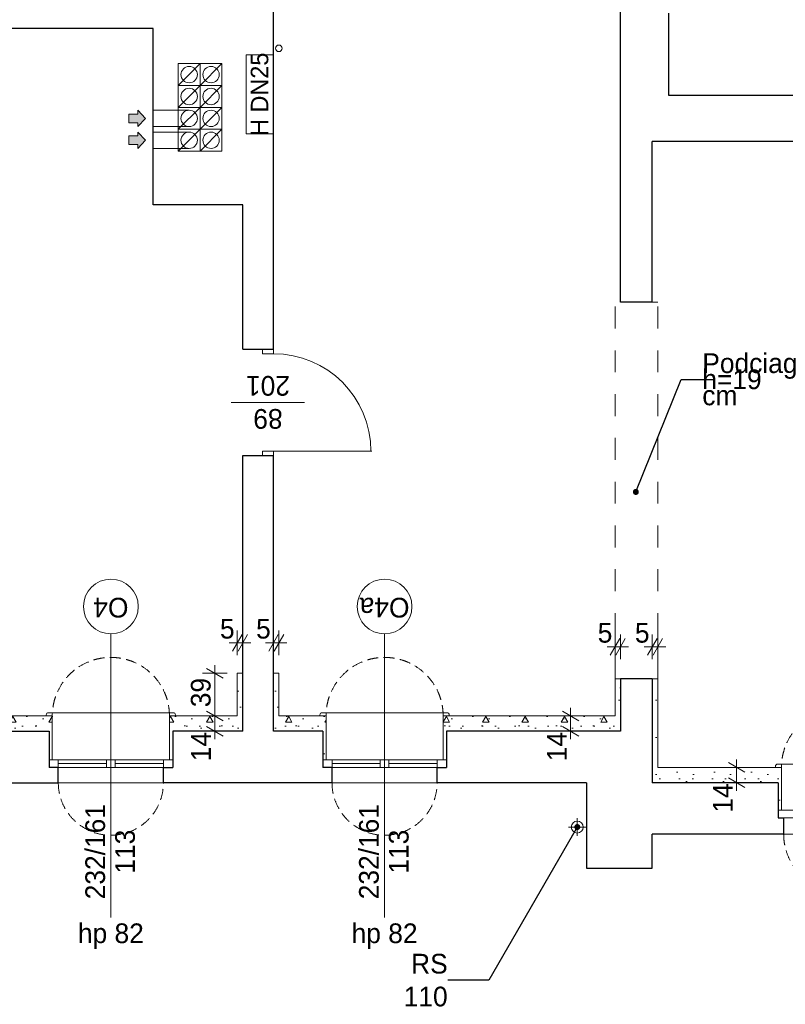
# Model space of a CAD drawing. Extents: x -145259 to -66341, y -2316 to 227384.
# Tile 70 of 141: x -120326 to -113334, y 125559 to 134555. Entities that reach past the tile are written whole.
import ezdxf

# ---------------------------------------------------------------- set-up
doc = ezdxf.new("R2010")
doc.units = 0
doc.header["$MEASUREMENT"] = 0
doc.linetypes.add('Krawędzie ukryte', pattern=[150, 100, -50])
doc.linetypes.add('Przerywana', pattern=[400, 200, -200])
doc.layers.add('Arch ocieplenie', color=7, linetype='Continuous')
doc.layers.add('Arch wymiary', color=7, linetype='Continuous')
for name, color, linetype, lineweight in [('Arch ocieplenie_Nr_Pióra__21', 7, 'Continuous', 13), ('Arch opisy okien_Nr_Pióra__21', 7, 'Continuous', 13), ('Arch wymiary_Nr_Pióra__21', 7, 'Continuous', 13), ('Arch wymiary_Nr_Pióra__5', 7, 'Continuous', 13), ('Inwent kominy_Nr_Pióra__21', 7, 'Continuous', 13), ('INWENT ODWODNIENIE_Nr_Pióra__21', 7, 'Continuous', 13), ('INWENT OPISY_Nr_Pióra__20', 1, 'Continuous', 20), ('INWENT OPISY_Nr_Pióra__21', 7, 'Continuous', 13), ('INWENT STROPY_Nr_Pióra__21', 7, 'Continuous', 13), ('INWENT wyposarzenie_Nr_Pióra__21', 7, 'Continuous', 13), ('INWENT. DRZWI_Nr_Pióra__21', 7, 'Continuous', 13), ('INWENT. OKNA_Nr_Pióra__21', 7, 'Continuous', 13), ('INWENT.ŚCIANY_Nr_Pióra__1', 7, 'Continuous', 25), ('INWENT.ŚCIANY_Nr_Pióra__21', 7, 'Continuous', 13)]:
    doc.layers.add(name, color=color, linetype=linetype, lineweight=lineweight)
doc.layers.add('Insalacje WODA ZIMNA_Nr_Pióra__25', color=7, linetype='Continuous', lineweight=15, true_color=0x40a5ff)
doc.styles.add('GENERATED_STYLE_1', font='txt')
doc.styles.add('GENERATED_STYLE_4', font='txt')
doc.styles.add('GENERATED_STYLE_6', font='txt')
doc.styles.add('GENERATED_STYLE_7', font='txt')
doc.styles.add('GENERATED_STYLE_8', font='txt')
doc.dimstyles.new('GENERATED_STYLE__1', dxfattribs={"dimtxt": 179.999995, "dimasz": 114, "dimexe": 0.18, "dimexo": 0, "dimgap": 0.09, "dimtad": 1, "dimdec": 0, "dimlfac": 0.1, "dimzin": 0, "dimdsep": 46, "dimtxsty": 'GENERATED_STYLE_1', "dimblk": 'ARROWHEAD_2', "dimblk1": 'ARROWHEAD_2', "dimblk2": 'ARROWHEAD_2', "dimcen": 0.09, "dimclrd": 7, "dimclre": 7, "dimclrt": 7, "dimazin": 0, "dimtfac": 1, "dimtdec": 4, "dimtmove": 0, "dimatfit": 3, "dimfxl": 0, "dimtolj": 1, "dimtzin": 0, "dimarcsym": 0})
doc.dimstyles.new('GENERATED_STYLE__2', dxfattribs={"dimtxt": 179.999995, "dimasz": 114, "dimexe": 0.18, "dimexo": 0, "dimgap": 0.09, "dimtad": 1, "dimtih": 1, "dimtoh": 1, "dimdec": 0, "dimlfac": 0.1, "dimzin": 0, "dimdsep": 46, "dimtxsty": 'GENERATED_STYLE_1', "dimblk": 'ARROWHEAD_2', "dimblk1": 'ARROWHEAD_2', "dimblk2": 'ARROWHEAD_2', "dimcen": 0.09, "dimclrd": 7, "dimclre": 7, "dimclrt": 7, "dimazin": 0, "dimtfac": 1, "dimtdec": 4, "dimtmove": 0, "dimatfit": 3, "dimfxl": 0, "dimtolj": 1, "dimtzin": 0, "dimarcsym": 0})
doc.dimstyles.new('GENERATED_STYLE__9', dxfattribs={"dimtxt": 0.18, "dimasz": 109.44, "dimexe": 0.18, "dimexo": 0.0625, "dimgap": 0.09, "dimtad": 0, "dimtih": 1, "dimtoh": 1, "dimdec": 4, "dimzin": 0, "dimdsep": 46, "dimcen": 0.09, "dimadec": 0, "dimazin": 0, "dimtfac": 1, "dimtdec": 4, "dimtmove": 0, "dimatfit": 3, "dimldrblk": 'ARROWHEAD_11', "dimfxl": 0, "dimtolj": 1, "dimtzin": 0, "dimarcsym": 0})
pattern_1 = [(0, (0, 0), (0, 623.5383), [60, -300]), (0, (180, 311.8), (0, 623.5383), [60, -300]), (60, (0, 0), (-540, 311.7692), [60, -300]), (60, (360, 0), (-540, 311.7692), [60, -300]), (120, (60, 0), (540, 311.7692), [60, -300]), (120, (420, 0), (540, 311.7692), [60, -300]), (0, (0, 60), (0, 120.000005), [0, -120, 0, -180.00001]), (45, (60, 60), (-84.85282, 84.85282), [0, -90, 0, -150.00001])]

# ---------------------------------------------------------------- blocks, each defined once
blk = doc.blocks.new('Ściana_538', base_point=(-120058.7, 128053.6))
at = {"layer": 'Arch ocieplenie_Nr_Pióra__21', "linetype": 'Continuous'}
h = blk.add_hatch(dxfattribs=at)
h.set_pattern_fill('Structural_Concrete', color=256, style=0, pattern_type=2)
h.set_pattern_definition(pattern_1)
h.paths.add_polyline_path([(-120058.7, 128053.6), (-120058.7, 127793.6), (-120028.7, 127793.6), (-120028.7, 128193.6)], flags=0)
for p, q in [((-120028.7, 127793.6), (-120028.7, 128193.6)), ((-120058.7, 128053.6), (-120058.7, 127793.6)), ((-120058.7, 127793.6), (-120028.7, 127793.6))]:
    blk.add_line(p, q, dxfattribs=at)
blk = doc.blocks.new('Ściana_539', base_point=(-118928.7, 128053.6))
at = {"layer": 'Arch ocieplenie_Nr_Pióra__21', "linetype": 'Continuous'}
h = blk.add_hatch(dxfattribs=at)
h.set_pattern_fill('Structural_Concrete', color=256, style=0, pattern_type=2)
h.set_pattern_definition(pattern_1)
h.paths.add_polyline_path([(-118958.7, 128193.6), (-118958.7, 127793.6), (-118928.7, 127793.6), (-118928.7, 128053.6)], flags=0)
for p, q in [((-118958.7, 128193.6), (-118958.7, 127793.6)), ((-118928.7, 127793.6), (-118928.7, 128053.6)), ((-118958.7, 127793.6), (-118928.7, 127793.6))]:
    blk.add_line(p, q, dxfattribs=at)
blk = doc.blocks.new('Ściana_540', base_point=(-117558.7, 128053.6))
at = {"layer": 'Arch ocieplenie_Nr_Pióra__21', "linetype": 'Continuous'}
h = blk.add_hatch(dxfattribs=at)
h.set_pattern_fill('Structural_Concrete', color=256, style=0, pattern_type=2)
h.set_pattern_definition(pattern_1)
h.paths.add_polyline_path([(-117558.7, 128053.6), (-117558.7, 127793.6), (-117528.7, 127793.6), (-117528.7, 128193.6)], flags=0)
for p, q in [((-117528.7, 127793.6), (-117528.7, 128193.6)), ((-117558.7, 128053.6), (-117558.7, 127793.6)), ((-117558.7, 127793.6), (-117528.7, 127793.6))]:
    blk.add_line(p, q, dxfattribs=at)
blk = doc.blocks.new('Ściana_541', base_point=(-116428.7, 128053.6))
at = {"layer": 'Arch ocieplenie_Nr_Pióra__21', "linetype": 'Continuous'}
h = blk.add_hatch(dxfattribs=at)
h.set_pattern_fill('Structural_Concrete', color=256, style=0, pattern_type=2)
h.set_pattern_definition(pattern_1)
h.paths.add_polyline_path([(-116458.7, 128193.6), (-116458.7, 127793.6), (-116428.7, 127793.6), (-116428.7, 128053.6)], flags=0)
for p, q in [((-116458.7, 128193.6), (-116458.7, 127793.6)), ((-116428.7, 127793.6), (-116428.7, 128053.6)), ((-116458.7, 127793.6), (-116428.7, 127793.6))]:
    blk.add_line(p, q, dxfattribs=at)
blk = doc.blocks.new('Ściana_542', base_point=(-113398.7, 127583.6))
at = {"layer": 'Arch ocieplenie_Nr_Pióra__21', "linetype": 'Continuous'}
h = blk.add_hatch(dxfattribs=at)
h.set_pattern_fill('Structural_Concrete', color=256, style=0, pattern_type=2)
h.set_pattern_definition(pattern_1)
h.paths.add_polyline_path([(-113398.7, 127583.6), (-113398.7, 127333.6), (-113368.7, 127333.6), (-113368.7, 127723.6)], flags=0)
for p, q in [((-113368.7, 127333.6), (-113368.7, 127723.6)), ((-113398.7, 127583.6), (-113398.7, 127333.6)), ((-113398.7, 127333.6), (-113368.7, 127333.6))]:
    blk.add_line(p, q, dxfattribs=at)
blk = doc.blocks.new('Ściana_562', base_point=(-114548.7, 128533.6))
at = {"layer": 'Arch ocieplenie_Nr_Pióra__21', "linetype": 'Continuous'}
h = blk.add_hatch(dxfattribs=at)
h.set_pattern_fill('Structural_Concrete', color=256, style=0, pattern_type=2)
h.set_pattern_definition(pattern_1)
h.paths.add_polyline_path([(-114548.7, 128533.6), (-114548.7, 127583.6), (-114498.7, 127723.6), (-114498.7, 128533.6)], flags=0)
for p, q in [((-114548.7, 128533.6), (-114548.7, 127583.6)), ((-114498.7, 128533.6), (-114548.7, 128533.6)), ((-114498.7, 127723.6), (-114498.7, 128533.6))]:
    blk.add_line(p, q, dxfattribs=at)
blk = doc.blocks.new('Ściana_563', base_point=(-114838.7, 128053.6))
at = {"layer": 'Arch ocieplenie_Nr_Pióra__21', "linetype": 'Continuous'}
h = blk.add_hatch(dxfattribs=at)
h.set_pattern_fill('Structural_Concrete', color=256, style=0, pattern_type=2)
h.set_pattern_definition(pattern_1)
h.paths.add_polyline_path([(-114838.7, 128053.6), (-114838.7, 128533.6), (-114888.7, 128533.6), (-114888.7, 128193.6)], flags=0)
for p, q in [((-114838.7, 128533.6), (-114888.7, 128533.6)), ((-114888.7, 128533.6), (-114888.7, 128193.6)), ((-114838.7, 128053.6), (-114838.7, 128533.6))]:
    blk.add_line(p, q, dxfattribs=at)
blk = doc.blocks.new('Ściana_564', base_point=(-118008.7, 128053.6))
at = {"layer": 'Arch ocieplenie_Nr_Pióra__21', "linetype": 'Continuous'}
h = blk.add_hatch(dxfattribs=at)
h.set_pattern_fill('Structural_Concrete', color=256, style=0, pattern_type=2)
h.set_pattern_definition(pattern_1)
h.paths.add_polyline_path([(-117958.7, 128193.6), (-117958.7, 128583.6), (-118008.7, 128583.6), (-118008.7, 128053.6)], flags=0)
for p, q in [((-117958.7, 128583.6), (-118008.7, 128583.6)), ((-118008.7, 128583.6), (-118008.7, 128053.6)), ((-117958.7, 128193.6), (-117958.7, 128583.6))]:
    blk.add_line(p, q, dxfattribs=at)
blk = doc.blocks.new('Ściana_565', base_point=(-118288.7, 128053.6))
at = {"layer": 'Arch ocieplenie_Nr_Pióra__21', "linetype": 'Continuous'}
h = blk.add_hatch(dxfattribs=at)
h.set_pattern_fill('Structural_Concrete', color=256, style=0, pattern_type=2)
h.set_pattern_definition(pattern_1)
h.paths.add_polyline_path([(-118288.7, 128053.6), (-118288.7, 128583.6), (-118338.7, 128583.6), (-118338.7, 128193.6)], flags=0)
for p, q in [((-118288.7, 128583.6), (-118338.7, 128583.6)), ((-118338.7, 128583.6), (-118338.7, 128193.6)), ((-118288.7, 128053.6), (-118288.7, 128583.6))]:
    blk.add_line(p, q, dxfattribs=at)
blk = doc.blocks.new('Ściana_575', base_point=(-121158.7, 128053.6))
at = {"layer": 'Arch ocieplenie_Nr_Pióra__21', "linetype": 'Continuous'}
h = blk.add_hatch(dxfattribs=at)
h.set_pattern_fill('Structural_Concrete', color=256, style=0, pattern_type=2)
h.set_pattern_definition(pattern_1)
h.paths.add_polyline_path([(-121158.7, 128053.6), (-120058.7, 128053.6), (-120028.7, 128193.6), (-121188.7, 128193.6)], flags=0)
for p, q in [((-120028.7, 128193.6), (-121188.7, 128193.6)), ((-121158.7, 128053.6), (-120058.7, 128053.6))]:
    blk.add_line(p, q, dxfattribs=at)
blk = doc.blocks.new('Ściana_576', base_point=(-118928.7, 128053.6))
at = {"layer": 'Arch ocieplenie_Nr_Pióra__21', "linetype": 'Continuous'}
h = blk.add_hatch(dxfattribs=at)
h.set_pattern_fill('Structural_Concrete', color=256, style=0, pattern_type=2)
h.set_pattern_definition(pattern_1)
h.paths.add_polyline_path([(-118928.7, 128053.6), (-118288.7, 128053.6), (-118338.7, 128193.6), (-118958.7, 128193.6)], flags=0)
for p, q in [((-118338.7, 128193.6), (-118958.7, 128193.6)), ((-118928.7, 128053.6), (-118288.7, 128053.6))]:
    blk.add_line(p, q, dxfattribs=at)
blk = doc.blocks.new('Ściana_577', base_point=(-118008.7, 128053.6))
at = {"layer": 'Arch ocieplenie_Nr_Pióra__21', "linetype": 'Continuous'}
h = blk.add_hatch(dxfattribs=at)
h.set_pattern_fill('Structural_Concrete', color=256, style=0, pattern_type=2)
h.set_pattern_definition(pattern_1)
h.paths.add_polyline_path([(-118008.7, 128053.6), (-117558.7, 128053.6), (-117528.7, 128193.6), (-117958.7, 128193.6)], flags=0)
for p, q in [((-117528.7, 128193.6), (-117958.7, 128193.6)), ((-118008.7, 128053.6), (-117558.7, 128053.6))]:
    blk.add_line(p, q, dxfattribs=at)
blk = doc.blocks.new('Ściana_578', base_point=(-116428.7, 128053.6))
at = {"layer": 'Arch ocieplenie_Nr_Pióra__21', "linetype": 'Continuous'}
h = blk.add_hatch(dxfattribs=at)
h.set_pattern_fill('Structural_Concrete', color=256, style=0, pattern_type=2)
h.set_pattern_definition(pattern_1)
h.paths.add_polyline_path([(-116428.7, 128053.6), (-114838.7, 128053.6), (-114888.7, 128193.6), (-116458.7, 128193.6)], flags=0)
for p, q in [((-114888.7, 128193.6), (-116458.7, 128193.6)), ((-116428.7, 128053.6), (-114838.7, 128053.6))]:
    blk.add_line(p, q, dxfattribs=at)
blk = doc.blocks.new('Ściana_579', base_point=(-114548.7, 127583.6))
at = {"layer": 'Arch ocieplenie_Nr_Pióra__21', "linetype": 'Continuous'}
h = blk.add_hatch(dxfattribs=at)
h.set_pattern_fill('Structural_Concrete', color=256, style=0, pattern_type=2)
h.set_pattern_definition(pattern_1)
h.paths.add_polyline_path([(-114548.7, 127583.6), (-113398.7, 127583.6), (-113368.7, 127723.6), (-114498.7, 127723.6)], flags=0)
for p, q in [((-113368.7, 127723.6), (-114498.7, 127723.6)), ((-114548.7, 127583.6), (-113398.7, 127583.6))]:
    blk.add_line(p, q, dxfattribs=at)
blk = doc.blocks.new('*D1490')
at = {"layer": 'Arch wymiary_Nr_Pióra__5', "linetype": 'Continuous'}
for p, q in [((-113703.7, 127680.3), (-113853.7, 127766.9)), ((-113778.7, 127723.6), (-113778.7, 127797)), ((-113666.2, 127723.6), (-113891.2, 127723.6)), ((-113778.7, 127583.6), (-113778.7, 127723.6)), ((-113666.2, 127583.6), (-113891.2, 127583.6)), ((-113853.7, 127626.9), (-113703.7, 127540.3)), ((-113778.7, 127510.3), (-113778.7, 127583.6))]:
    blk.add_line(p, q, dxfattribs=at)
at = {"layer": 'Arch wymiary_Nr_Pióra__21', "insert": (-113814.7, 127309.9), "char_height": 180, "attachment_point": 7, "rotation": 90, "style": 'GENERATED_STYLE_1'}
blk.add_mtext('{14}', dxfattribs=at)
blk = doc.blocks.new('ARROWHEAD_2')
at = {"color": 0, "linetype": 'Continuous', "lineweight": 0}
for p, q in [((0, 0), (-1, 0)), ((-0.378, -0.655), (0.378, 0.655))]:
    blk.add_line(p, q, dxfattribs=at)
blk = doc.blocks.new('*D1491')
at = {"layer": 'Arch wymiary_Nr_Pióra__5', "linetype": 'Continuous'}
for p, q in [((-114888.7, 128712.5), (-114888.7, 128937.5)), ((-114838.7, 128712.5), (-114838.7, 128937.5)), ((-114932, 128750), (-114845.4, 128900)), ((-114795.4, 128900), (-114882, 128750)), ((-114962.1, 128825), (-114888.7, 128825)), ((-114888.7, 128825), (-114838.7, 128825)), ((-114838.7, 128825), (-114765.4, 128825))]:
    blk.add_line(p, q, dxfattribs=at)
at = {"layer": 'Arch wymiary_Nr_Pióra__21', "insert": (-115047.3, 128861), "char_height": 180, "attachment_point": 7, "style": 'GENERATED_STYLE_1'}
blk.add_mtext('{5}', dxfattribs=at)
blk = doc.blocks.new('*D1492')
at = {"layer": 'Arch wymiary_Nr_Pióra__5', "linetype": 'Continuous'}
for p, q in [((-114548.7, 128712.5), (-114548.7, 128937.5)), ((-114498.7, 128712.5), (-114498.7, 128937.5)), ((-114592, 128750), (-114505.4, 128900)), ((-114455.4, 128900), (-114542, 128750)), ((-114622.1, 128825), (-114548.7, 128825)), ((-114548.7, 128825), (-114498.7, 128825)), ((-114498.7, 128825), (-114425.4, 128825))]:
    blk.add_line(p, q, dxfattribs=at)
at = {"layer": 'Arch wymiary_Nr_Pióra__21', "insert": (-114707.3, 128861), "char_height": 180, "attachment_point": 7, "style": 'GENERATED_STYLE_1'}
blk.add_mtext('{5}', dxfattribs=at)
blk = doc.blocks.new('*D1493')
at = {"layer": 'Arch wymiary_Nr_Pióra__5', "linetype": 'Continuous'}
for p, q in [((-115219.1, 128150.3), (-115369.1, 128236.9)), ((-115294.1, 128193.6), (-115294.1, 128267)), ((-115181.6, 128193.6), (-115406.6, 128193.6)), ((-115294.1, 128053.6), (-115294.1, 128193.6)), ((-115181.6, 128053.6), (-115406.6, 128053.6)), ((-115369.1, 128096.9), (-115219.1, 128010.3)), ((-115294.1, 127980.3), (-115294.1, 128053.6))]:
    blk.add_line(p, q, dxfattribs=at)
at = {"layer": 'Arch wymiary_Nr_Pióra__21', "insert": (-115330.1, 127779.9), "char_height": 180, "attachment_point": 7, "rotation": 90, "style": 'GENERATED_STYLE_1'}
blk.add_mtext('{14}', dxfattribs=at)
blk = doc.blocks.new('*D1494')
at = {"layer": 'Arch wymiary_Nr_Pióra__5', "linetype": 'Continuous'}
for p, q in [((-118619.3, 128236.9), (-118469.3, 128150.3)), ((-118431.8, 128193.6), (-118656.8, 128193.6)), ((-118544.3, 128053.6), (-118544.3, 128193.6)), ((-118431.8, 128053.6), (-118656.8, 128053.6)), ((-118619.3, 128096.9), (-118469.3, 128010.3)), ((-118544.3, 127980.3), (-118544.3, 128053.6))]:
    blk.add_line(p, q, dxfattribs=at)
at = {"layer": 'Arch wymiary_Nr_Pióra__21', "char_height": 180, "attachment_point": 7, "rotation": 90, "style": 'GENERATED_STYLE_1'}
for s, insert in [('{39}', (-118580.3, 128273.4)), ('{14}', (-118580.3, 127779.9))]:
    blk.add_mtext(s, dxfattribs=dict(at, insert=insert))
blk = doc.blocks.new('*D1495')
at = {"layer": 'Arch wymiary_Nr_Pióra__5', "linetype": 'Continuous'}
for p, q in [((-118544.3, 128583.6), (-118544.3, 128657)), ((-118431.8, 128583.6), (-118656.8, 128583.6)), ((-118469.3, 128540.3), (-118619.3, 128626.9)), ((-118544.3, 128193.6), (-118544.3, 128583.6)), ((-118619.3, 128236.9), (-118469.3, 128150.3)), ((-118431.8, 128193.6), (-118656.8, 128193.6))]:
    blk.add_line(p, q, dxfattribs=at)
at = {"layer": 'Arch wymiary_Nr_Pióra__21', "char_height": 180, "attachment_point": 7, "rotation": 90, "style": 'GENERATED_STYLE_1'}
for s, insert in [('{39}', (-118580.3, 128273.4)), ('{14}', (-118580.3, 127779.9))]:
    blk.add_mtext(s, dxfattribs=dict(at, insert=insert))
blk = doc.blocks.new('*D1496')
at = {"layer": 'Arch wymiary_Nr_Pióra__5', "linetype": 'Continuous'}
for p, q in [((-118382, 128787.1), (-118295.4, 128937.1)), ((-118338.7, 128749.6), (-118338.7, 128974.6)), ((-118245.4, 128937.1), (-118332, 128787.1)), ((-118288.7, 128749.6), (-118288.7, 128974.6)), ((-118412.1, 128862.1), (-118338.7, 128862.1)), ((-118338.7, 128862.1), (-118288.7, 128862.1)), ((-118288.7, 128862.1), (-118215.4, 128862.1))]:
    blk.add_line(p, q, dxfattribs=at)
at = {"layer": 'Arch wymiary_Nr_Pióra__21', "insert": (-118497.3, 128898.1), "char_height": 180, "attachment_point": 7, "style": 'GENERATED_STYLE_1'}
blk.add_mtext('{5}', dxfattribs=at)
blk = doc.blocks.new('*D1497')
at = {"layer": 'Arch wymiary_Nr_Pióra__5', "linetype": 'Continuous'}
for p, q in [((-118052, 128787.1), (-117965.4, 128937.1)), ((-118008.7, 128749.6), (-118008.7, 128974.6)), ((-117915.4, 128937.1), (-118002, 128787.1)), ((-117958.7, 128749.6), (-117958.7, 128974.6)), ((-118082.1, 128862.1), (-118008.7, 128862.1)), ((-118008.7, 128862.1), (-117958.7, 128862.1)), ((-117958.7, 128862.1), (-117885.4, 128862.1))]:
    blk.add_line(p, q, dxfattribs=at)
at = {"layer": 'Arch wymiary_Nr_Pióra__21', "insert": (-118167.3, 128898.1), "char_height": 180, "attachment_point": 7, "style": 'GENERATED_STYLE_1'}
blk.add_mtext('{5}', dxfattribs=at)
blk = doc.blocks.new('ARROWHEAD_11')
at = {"color": 0, "linetype": 'Continuous', "lineweight": 0}
blk.add_line((0, 0), (-1, 0), dxfattribs=at)
at = {"color": 0, "linetype": 'Continuous', "lineweight": 0, "const_width": 0.25, "flags": 128}
blk.add_lwpolyline([(-0.125, 0, 1), (0.125, 0, 1)], format="xyb", close=True, dxfattribs=at)

msp = doc.modelspace()

# ---------------------------------------------------------------- hatches: boundary and pattern name
at = {"layer": 'Inwent kominy_Nr_Pióra__21', "linetype": 'Continuous'}
for points in [[(-119248.7, 133578.6), (-119248.7, 133613.6), (-119328.7, 133613.6), (-119328.7, 133693.6), (-119248.7, 133693.6), (-119248.7, 133728.6), (-119178.7, 133653.6)], [(-119248.7, 133378.6), (-119248.7, 133413.6), (-119328.7, 133413.6), (-119328.7, 133493.6), (-119248.7, 133493.6), (-119248.7, 133528.6), (-119178.7, 133453.6)]]:
    msp.add_hatch(color=256, dxfattribs=at).paths.add_polyline_path(points, flags=0)

# ---------------------------------------------------------------- linework, layer by layer
at = {"layer": 'Arch opisy okien_Nr_Pióra__21', "linetype": 'Continuous'}
for centre in [(-119493.7, 129193.6), (-116993.7, 129193.6)]:
    msp.add_circle(centre, 250, dxfattribs=at)
at = {"layer": 'Insalacje WODA ZIMNA_Nr_Pióra__25', "linetype": 'Continuous'}
msp.add_circle((-117958.7, 134293.6), 30, dxfattribs=at)
at = {"layer": 'Inwent kominy_Nr_Pióra__21', "linetype": 'Continuous'}
for p, q in [((-118878.7, 133953.6), (-118878.7, 134153.6)), ((-118878.7, 134153.6), (-118678.7, 134153.6)), ((-118878.7, 133953.6), (-118678.7, 134153.6)), ((-118678.7, 134153.6), (-118678.7, 133953.6)), ((-118678.7, 133953.6), (-118678.7, 134153.6)), ((-118678.7, 134153.6), (-118478.7, 134153.6)), ((-118678.7, 133953.6), (-118478.7, 134153.6)), ((-118478.7, 134153.6), (-118478.7, 133953.6)), ((-118878.7, 133753.6), (-118878.7, 133953.6)), ((-118878.7, 133953.6), (-118678.7, 133953.6)), ((-118878.7, 133753.6), (-118678.7, 133953.6)), ((-118678.7, 133953.6), (-118878.7, 133953.6)), ((-118678.7, 133953.6), (-118678.7, 133753.6)), ((-118678.7, 133753.6), (-118678.7, 133953.6)), ((-118678.7, 133953.6), (-118478.7, 133953.6)), ((-118678.7, 133753.6), (-118478.7, 133953.6)), ((-118478.7, 133953.6), (-118678.7, 133953.6)), ((-118478.7, 133953.6), (-118478.7, 133753.6)), ((-119328.7, 133613.6), (-119328.7, 133693.6)), ((-119328.7, 133693.6), (-119248.7, 133693.6)), ((-119178.7, 133653.6), (-119248.7, 133728.6)), ((-119248.7, 133693.6), (-119248.7, 133728.6)), ((-118778.7, 133728.6), (-119108.7, 133728.6)), ((-118678.7, 133753.6), (-118878.7, 133753.6)), ((-118878.7, 133553.6), (-118878.7, 133753.6)), ((-118878.7, 133753.6), (-118678.7, 133753.6)), ((-118878.7, 133553.6), (-118678.7, 133753.6)), ((-118678.7, 133753.6), (-118678.7, 133553.6)), ((-118478.7, 133753.6), (-118678.7, 133753.6)), ((-118678.7, 133553.6), (-118678.7, 133753.6)), ((-118678.7, 133753.6), (-118478.7, 133753.6)), ((-118678.7, 133553.6), (-118478.7, 133753.6)), ((-118478.7, 133753.6), (-118478.7, 133553.6)), ((-119248.7, 133613.6), (-119328.7, 133613.6)), ((-119178.7, 133653.6), (-119248.7, 133578.6)), ((-119248.7, 133613.6), (-119248.7, 133578.6)), ((-119178.7, 133453.6), (-119248.7, 133528.6)), ((-119248.7, 133493.6), (-119248.7, 133528.6)), ((-118778.7, 133578.6), (-119108.7, 133578.6)), ((-118778.7, 133528.6), (-119108.7, 133528.6)), ((-118878.7, 133353.6), (-118878.7, 133553.6)), ((-118878.7, 133553.6), (-118678.7, 133553.6)), ((-118878.7, 133353.6), (-118678.7, 133553.6)), ((-118678.7, 133553.6), (-118878.7, 133553.6)), ((-118678.7, 133553.6), (-118678.7, 133353.6)), ((-118678.7, 133353.6), (-118678.7, 133553.6)), ((-118678.7, 133553.6), (-118478.7, 133553.6)), ((-118678.7, 133353.6), (-118478.7, 133553.6)), ((-118478.7, 133553.6), (-118678.7, 133553.6)), ((-118478.7, 133553.6), (-118478.7, 133353.6)), ((-119328.7, 133413.6), (-119328.7, 133493.6)), ((-119328.7, 133493.6), (-119248.7, 133493.6)), ((-119178.7, 133453.6), (-119248.7, 133378.6)), ((-119248.7, 133413.6), (-119328.7, 133413.6)), ((-119248.7, 133413.6), (-119248.7, 133378.6)), ((-118778.7, 133378.6), (-119108.7, 133378.6)), ((-118678.7, 133353.6), (-118878.7, 133353.6)), ((-118478.7, 133353.6), (-118678.7, 133353.6))]:
    msp.add_line(p, q, dxfattribs=at)
for centre in [(-118778.7, 134053.6), (-118578.7, 134053.6), (-118778.7, 133853.6), (-118578.7, 133853.6), (-118778.7, 133653.6), (-118578.7, 133653.6), (-118778.7, 133453.6), (-118578.7, 133453.6)]:
    msp.add_circle(centre, 75, dxfattribs=at)
at = {"layer": 'INWENT ODWODNIENIE_Nr_Pióra__21', "linetype": 'Continuous'}
for p, q in [((-115233.7, 127098.6), (-115233.7, 127258.6)), ((-115313.7, 127178.6), (-115153.7, 127178.6))]:
    msp.add_line(p, q, dxfattribs=at)
msp.add_circle((-115233.7, 127178.6), 55, dxfattribs=at)
at = {"layer": 'INWENT OPISY_Nr_Pióra__21', "linetype": 'Continuous'}
for p, q in [((-117723.7, 131058.6), (-118393.7, 131058.6)), ((-119493.7, 128943.6), (-119493.7, 126353.6)), ((-116993.7, 128943.6), (-116993.7, 126353.6))]:
    msp.add_line(p, q, dxfattribs=at)
at = {"layer": 'INWENT STROPY_Nr_Pióra__21', "linetype": 'Przerywana'}
for p, q in [((-114888.7, 128533.6), (-114888.7, 131973.6)), ((-114498.7, 131973.6), (-114888.7, 131973.6)), ((-114498.7, 128533.6), (-114498.7, 131973.6)), ((-114498.7, 128533.6), (-114888.7, 128533.6))]:
    msp.add_line(p, q, dxfattribs=at)
at = {"layer": 'INWENT wyposarzenie_Nr_Pióra__21', "linetype": 'Continuous'}
for p, q in [((-118008.7, 134233.6), (-118258.7, 134233.6)), ((-118258.7, 133513.6), (-118258.7, 134233.6)), ((-118008.7, 133513.6), (-118008.7, 134233.6)), ((-118008.7, 133513.6), (-118258.7, 133513.6))]:
    msp.add_line(p, q, dxfattribs=at)
at = {"layer": 'INWENT. DRZWI_Nr_Pióra__21', "linetype": 'Continuous'}
for p, q in [((-118108.7, 131503.6), (-118108.7, 131543.6)), ((-118008.7, 131503.6), (-118008.7, 131543.6)), ((-118008.7, 131503.6), (-118108.7, 131503.6)), ((-118008.7, 130613.6), (-118108.7, 130613.6)), ((-118108.7, 130613.6), (-118108.7, 130573.6)), ((-118008.7, 130613.6), (-117108.7, 130613.6)), ((-118008.7, 130613.6), (-118008.7, 130573.6))]:
    msp.add_line(p, q, dxfattribs=at)
msp.add_arc((-118008.7, 130613.6), 890, 0, 90, dxfattribs=at)
at = {"layer": 'INWENT. OKNA_Nr_Pióra__21', "linetype": 'Continuous'}
for p, q in [((-120083.7, 128203.6), (-120083.7, 128193.6)), ((-118923.7, 128223.6), (-120063.7, 128223.6)), ((-118903.7, 128203.6), (-118903.7, 128193.6)), ((-117583.7, 128203.6), (-117583.7, 128193.6)), ((-116423.7, 128223.6), (-117563.7, 128223.6)), ((-116403.7, 128203.6), (-116403.7, 128193.6)), ((-120053.7, 127793.6), (-118933.7, 127793.6)), ((-119973.7, 127723.6), (-119973.7, 127793.6)), ((-119973.7, 127758.6), (-119533.7, 127758.6)), ((-119533.7, 127723.6), (-119533.7, 127793.6)), ((-119453.7, 127723.6), (-119453.7, 127793.6)), ((-119453.7, 127758.6), (-119013.7, 127758.6)), ((-119013.7, 127723.6), (-119013.7, 127793.6)), ((-117553.7, 127793.6), (-116433.7, 127793.6)), ((-117473.7, 127723.6), (-117473.7, 127793.6)), ((-117473.7, 127758.6), (-117033.7, 127758.6)), ((-117033.7, 127723.6), (-117033.7, 127793.6)), ((-116953.7, 127723.6), (-116953.7, 127793.6)), ((-116953.7, 127758.6), (-116513.7, 127758.6)), ((-116513.7, 127723.6), (-116513.7, 127793.6)), ((-112263.7, 127753.6), (-113403.7, 127753.6)), ((-118933.7, 127723.6), (-120053.7, 127723.6)), ((-116433.7, 127723.6), (-117553.7, 127723.6)), ((-113423.7, 127733.6), (-113423.7, 127723.6)), ((-113393.7, 127333.6), (-112273.7, 127333.6)), ((-112273.7, 127263.6), (-113393.7, 127263.6))]:
    msp.add_line(p, q, dxfattribs=at)
for centre, start, end in [((-120063.7, 128203.6), 90, 180), ((-118923.7, 128203.6), 0, 90), ((-117563.7, 128203.6), 90, 180), ((-116423.7, 128203.6), 0, 90), ((-113403.7, 127733.6), 90, 180)]:
    msp.add_arc(centre, 20, start, end, dxfattribs=at)
at = {"layer": 'INWENT.ŚCIANY_Nr_Pióra__1', "linetype": 'Continuous'}
for p, q in [((-114838.7, 131973.6), (-114838.7, 141003.6)), ((-118008.7, 131543.6), (-118008.7, 134733.6)), ((-114398.7, 133863.6), (-114398.7, 134613.6)), ((-119108.7, 134473.6), (-123608.7, 134473.6)), ((-119108.7, 132863.6), (-119108.7, 134473.6)), ((-109438.7, 133863.6), (-114398.7, 133863.6)), ((-114548.7, 131973.6), (-114548.7, 133443.6)), ((-109438.7, 133443.6), (-114548.7, 133443.6)), ((-118288.7, 132863.6), (-119108.7, 132863.6)), ((-118288.7, 131543.6), (-118288.7, 132863.6)), ((-114548.7, 131973.6), (-114838.7, 131973.6)), ((-118288.7, 131543.6), (-118008.7, 131543.6)), ((-118288.7, 128053.6), (-118288.7, 130573.6)), ((-118288.7, 130573.6), (-118008.7, 130573.6)), ((-118008.7, 128053.6), (-118008.7, 130573.6)), ((-114548.7, 128533.6), (-114838.7, 128533.6)), ((-114838.7, 128533.6), (-114838.7, 128053.6)), ((-114548.7, 128533.6), (-114548.7, 127583.6)), ((-121158.7, 128053.6), (-120058.7, 128053.6)), ((-120058.7, 128053.6), (-120058.7, 127723.6)), ((-118288.7, 128053.6), (-118928.7, 128053.6)), ((-118928.7, 128053.6), (-118928.7, 127723.6)), ((-117558.7, 128053.6), (-118008.7, 128053.6)), ((-117558.7, 128053.6), (-117558.7, 127723.6)), ((-114838.7, 128053.6), (-116428.7, 128053.6)), ((-116428.7, 128053.6), (-116428.7, 127723.6)), ((-119973.7, 127723.6), (-120058.7, 127723.6)), ((-119973.7, 127583.6), (-119973.7, 127723.6)), ((-119013.7, 127583.6), (-119013.7, 127723.6)), ((-119013.7, 127723.6), (-118928.7, 127723.6)), ((-117473.7, 127723.6), (-117558.7, 127723.6)), ((-117473.7, 127583.6), (-117473.7, 127723.6)), ((-116513.7, 127583.6), (-116513.7, 127723.6)), ((-116513.7, 127723.6), (-116428.7, 127723.6)), ((-121243.7, 127583.6), (-119973.7, 127583.6)), ((-117473.7, 127583.6), (-119013.7, 127583.6)), ((-115148.7, 127583.6), (-116513.7, 127583.6)), ((-115148.7, 127583.6), (-115148.7, 126803.6)), ((-113398.7, 127583.6), (-114548.7, 127583.6)), ((-113398.7, 127583.6), (-113398.7, 127263.6)), ((-113398.7, 127263.6), (-113348.7, 127263.6)), ((-113348.7, 127263.6), (-113348.7, 127113.6)), ((-113348.7, 127113.6), (-114548.7, 127113.6)), ((-114548.7, 126803.6), (-114548.7, 127113.6)), ((-115148.7, 126803.6), (-114548.7, 126803.6))]:
    msp.add_line(p, q, dxfattribs=at)
at = {"layer": 'INWENT.ŚCIANY_Nr_Pióra__21', "linetype": 'Continuous'}
for p, q in [((-119973.7, 127583.6), (-119013.7, 127583.6)), ((-117473.7, 127583.6), (-116513.7, 127583.6)), ((-113348.7, 127113.6), (-112318.7, 127113.6))]:
    msp.add_line(p, q, dxfattribs=at)
at = {"layer": 'INWENT.ŚCIANY_Nr_Pióra__21', "linetype": 'Krawędzie ukryte'}
for centre, radius, start, end in [((-119493.7, 128193.6), 535, 0, 180), ((-116993.7, 128193.6), 535, 0, 180), ((-112833.7, 127723.6), 535, 0, 180), ((-119493.7, 127583.6), 480, 180, 0), ((-116993.7, 127583.6), 480, 180, 0), ((-112833.7, 127113.6), 515, 180, 0)]:
    msp.add_arc(centre, radius, start, end, dxfattribs=at)

# ---------------------------------------------------------------- block references
at = {"layer": 'Arch ocieplenie'}
for name, p in [('Ściana_565', (-118288.7, 128053.6)), ('Ściana_564', (-118008.7, 128053.6)), ('Ściana_563', (-114838.7, 128053.6)), ('Ściana_562', (-114548.7, 128533.6)), ('Ściana_575', (-121158.7, 128053.6)), ('Ściana_538', (-120058.7, 128053.6)), ('Ściana_539', (-118928.7, 128053.6)), ('Ściana_576', (-118928.7, 128053.6)), ('Ściana_577', (-118008.7, 128053.6)), ('Ściana_540', (-117558.7, 128053.6)), ('Ściana_541', (-116428.7, 128053.6)), ('Ściana_578', (-116428.7, 128053.6)), ('Ściana_579', (-114548.7, 127583.6)), ('Ściana_542', (-113398.7, 127583.6))]:
    msp.add_blockref(name, p, dxfattribs=at)

# ---------------------------------------------------------------- texts
at = {"layer": 'Arch opisy okien_Nr_Pióra__21', "linetype": 'Continuous', "char_height": 180, "attachment_point": 2, "rotation": 180, "style": 'GENERATED_STYLE_8'}
for s, insert in [('{O4}', (-119493.7, 129093.3)), ('{O4a}', (-116993.7, 129093.3))]:
    msp.add_mtext(s, dxfattribs=dict(at, insert=insert))
at = {"layer": 'INWENT OPISY_Nr_Pióra__20', "linetype": 'Continuous', "insert": (-118216, 133873.6), "char_height": 160, "attachment_point": 2, "rotation": 90, "style": 'GENERATED_STYLE_7'}
msp.add_mtext('{H DN25}', dxfattribs=at)
at = {"layer": 'INWENT OPISY_Nr_Pióra__21', "linetype": 'Continuous', "insert": (-114091.8, 131268.4), "char_height": 180, "width": 803.012, "attachment_point": 4, "line_spacing_factor": 0.491192, "style": 'GENERATED_STYLE_4'}
msp.add_mtext('{Podciag\\Ph=19 cm}', dxfattribs=at)
at = {"layer": 'INWENT OPISY_Nr_Pióra__21', "linetype": 'Continuous', "char_height": 180, "width": 1346.334, "attachment_point": 2, "style": 'GENERATED_STYLE_7'}
for s, insert, rotation, line_spacing_factor in [('{89\\P201}', (-118058.7, 130817.8), 180, 1.007146), ('{232/161\\P113}', (-119727, 126953.6), 90, 0.908754), ('{232/161\\P113}', (-117227, 126953.6), 90, 0.908754)]:
    msp.add_mtext(s, dxfattribs=dict(at, insert=insert, rotation=rotation, line_spacing_factor=line_spacing_factor))
at = {"layer": 'INWENT OPISY_Nr_Pióra__21', "linetype": 'Continuous', "char_height": 180, "attachment_point": 2, "style": 'GENERATED_STYLE_7'}
for insert in [(-119493.7, 126298), (-116993.7, 126298)]:
    msp.add_mtext('{hp 82}', dxfattribs=dict(at, insert=insert))
at = {"layer": 'INWENT OPISY_Nr_Pióra__21', "linetype": 'Continuous', "insert": (-116417.4, 125778.9), "char_height": 180, "width": 692.895, "attachment_point": 6, "style": 'GENERATED_STYLE_6'}
msp.add_mtext('{RS 110}', dxfattribs=at)

# ---------------------------------------------------------------- dimensions: what is measured, and where the dimension line sits
at = {"layer": 'Arch wymiary', "linetype": 'Continuous'}
for base, p1, p2, picture, middle in [((-118338.7, 128862.1), (-118338.7, 128318.6), (-118288.7, 128318.6), '*D1496', (-118429, 128988.1)), ((-118008.7, 128862.1), (-118008.7, 128318.6), (-117958.7, 128318.6), '*D1497', (-118099, 128988.1)), ((-114888.7, 128825), (-114888.7, 128293.6), (-114838.7, 128293.6), '*D1491', (-114979, 128951)), ((-114548.7, 128825), (-114548.7, 128058.6), (-114498.7, 128058.6), '*D1492', (-114639, 128951))]:
    dim = msp.add_linear_dim(base=base, p1=p1, p2=p2, dimstyle='GENERATED_STYLE__2', dxfattribs=at)
    dim.commit()
    dim.dimension.update_dxf_attribs({"geometry": picture, "text_midpoint": middle})
for base, p1, p2, picture, middle in [((-118544.3, 128053.6), (-118608.7, 128193.6), (-118338.7, 128583.6), '*D1495', (-118670.3, 128410)), ((-118544.3, 128053.6), (-118608.7, 128053.6), (-118608.7, 128193.6), '*D1494', (-118670.3, 127916.4)), ((-115294.1, 128053.6), (-115633.7, 128053.6), (-115633.7, 128193.6), '*D1493', (-115420.1, 127916.4)), ((-113778.7, 127583.6), (-113973.7, 127583.6), (-113973.7, 127723.6), '*D1490', (-113904.7, 127446.4))]:
    dim = msp.add_linear_dim(base=base, p1=p1, p2=p2, angle=90, dimstyle='GENERATED_STYLE__1', dxfattribs=at)
    dim.commit()
    dim.dimension.update_dxf_attribs({"geometry": picture, "text_midpoint": middle})

# ---------------------------------------------------------------- leaders
at = {"layer": 'INWENT OPISY_Nr_Pióra__21', "linetype": 'Continuous', "annotation_type": 0, "has_hookline": 1, "hookline_direction": 1}
for points, text_width in [([(-114698.8, 130240.2), (-114284.1, 131268.9), (-113981.1, 131268.9)], 985.7), ([(-115233.7, 127178.6), (-116042.4, 125778.9), (-116417.3, 125778.9)], 437.1)]:
    msp.add_leader(points, dimstyle='GENERATED_STYLE__9', dxfattribs=dict(at, text_width=text_width))

doc.saveas('drawing.dxf')
